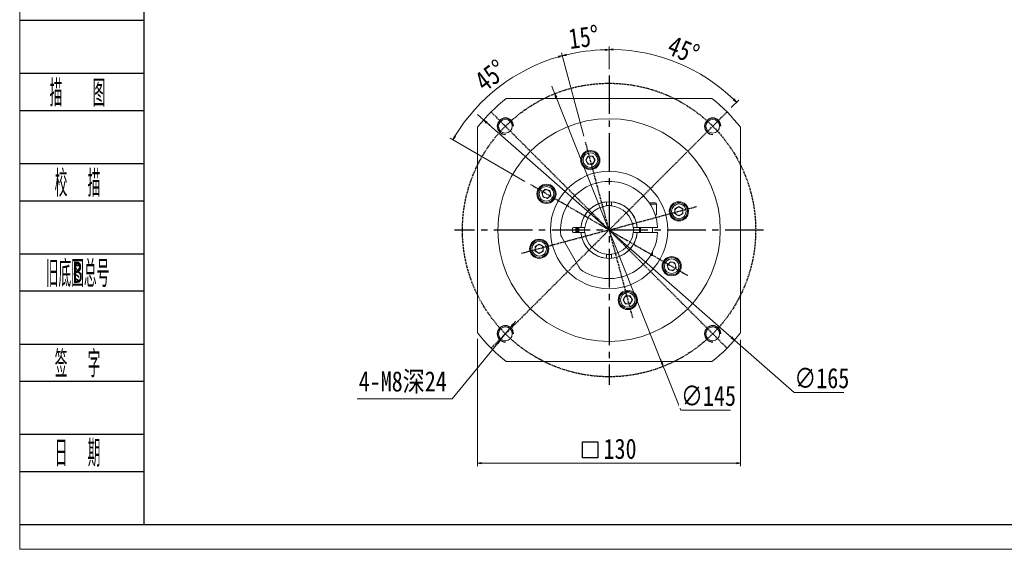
# Model space of a CAD drawing. Header units: millimetres. Extents: x -31 to 1014, y -27 to 702.
# Tile 1 of 5: x -26 to 461, y -27 to 235. Entities that reach past the tile are written whole.
import ezdxf
from ezdxf.enums import TextEntityAlignment as Align

# ---------------------------------------------------------------- set-up
doc = ezdxf.new("R2010")
doc.units = ezdxf.units.MM
doc.linetypes.add('CENTER2', pattern=[28.575, 19.05, -3.175, 3.175, -3.175])
doc.linetypes.add('DASHED', pattern=[0.75, 0.5, -0.25])
for name, color, linetype in [('2细线层', 4, 'Continuous'), ('3中心线层', 1, 'CENTER2'), ('6文字层', 3, 'Continuous')]:
    doc.layers.add(name, color=color, linetype=linetype)
doc.layers.add('图框_外框线', color=7, linetype='Continuous', lineweight=18)
doc.layers.add('尺寸线层', color=3, linetype='Continuous', lineweight=18)
doc.styles.add('PC_TEXTSTYLE', font='ISOCP.SHX', dxfattribs={"width": 0.707, "bigfont": 'GBCBIG.SHX'})
doc.styles.get("Standard").update_dxf_attribs({"font": 'SimSun.ttf'})
doc.styles.add('宋体', font='SimSun.ttf', dxfattribs={"width": 0.8})
doc.dimstyles.new('A水平标注$0', dxfattribs={"dimtxt": 3.5, "dimasz": 2, "dimexe": 1.5, "dimexo": 3, "dimgap": 1.1, "dimtad": 1, "dimtoh": 1, "dimdec": 4, "dimdsep": 46, "dimtxsty": '宋体', "dimblk": 'OPEN', "dimcen": 3, "dimclrd": 3, "dimclre": 3, "dimclrt": 6, "dimadec": 0, "dimazin": 0, "dimtm": 1e-09, "dimtfac": 1, "dimtdec": 4, "dimtix": 1, "dimtmove": 0, "dimatfit": 3, "dimldrblk": 'OPEN', "dimfxl": 0, "dimlwd": 13, "dimlwe": 13, "dimarcsym": 0})

# ---------------------------------------------------------------- blocks, each defined once
blk = doc.blocks.new('_Open')
at = {"color": 0, "linetype": 'ByBlock', "lineweight": -2}
for p, q in [((-1, 0.17), (0, 0)), ((-1, -0.17), (0, 0)), ((0, 0), (-1, 0))]:
    blk.add_line(p, q, dxfattribs=at)
blk = doc.blocks.new('*D31')
at = {"layer": 'Defpoints', "color": 0, "transparency": 16777216}
for p in [(216.61, 82.85), (211.55, 76.66)]:
    blk.add_point(p, dxfattribs=at)
at = {"layer": '尺寸线层', "color": 3, "lineweight": 13, "transparency": 16777216}
for p, q in [((216.61, 82.85), (211.55, 76.66)), ((217.87, 84.4), (219.14, 85.95)), ((187.79, 47.58), (210.28, 75.11)), ((140.83, 47.58), (187.79, 47.58))]:
    blk.add_line(p, q, dxfattribs=at)
at = {"layer": '尺寸线层', "color": 3, "lineweight": 13, "transparency": 16777216, "xscale": 2, "yscale": 2, "zscale": 2}
for p, rotation in [((216.61, 82.85), 230.7521494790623), ((211.55, 76.66), 50.75214947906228)]:
    blk.add_blockref('_Open', p, dxfattribs=dict(at, rotation=rotation))
at = {"layer": '尺寸线层', "color": 6, "transparency": 16777216, "insert": (163.31, 55.76), "char_height": 10, "attachment_point": 5, "style": '宋体', "bg_fill": 3, "box_fill_scale": 1.1, "bg_fill_color": 256, "bg_fill_true_color": 13158600, "bg_fill_transparency": 0}
blk.add_mtext('4-M8深24', dxfattribs=at)
blk = doc.blocks.new('*D32')
at = {"layer": 'Defpoints', "color": 0, "transparency": 16777216}
for p in [(200.34, 80.21), (330.34, 79.75), (200.34, 15.9)]:
    blk.add_point(p, dxfattribs=at)
at = {"layer": '尺寸线层', "color": 3, "lineweight": 13, "transparency": 16777216}
for p, q in [((200.34, 77.21), (200.34, 14.4)), ((330.34, 76.75), (330.34, 14.4)), ((328.34, 15.9), (202.34, 15.9))]:
    blk.add_line(p, q, dxfattribs=at)
at = {"layer": '尺寸线层', "color": 3, "lineweight": 13, "transparency": 16777216, "xscale": 2, "yscale": 2, "zscale": 2, "rotation": 180}
blk.add_blockref('_Open', (200.34, 15.9), dxfattribs=at)
at = {"layer": '尺寸线层', "color": 3, "lineweight": 13, "transparency": 16777216, "xscale": 2, "yscale": 2, "zscale": 2}
blk.add_blockref('_Open', (330.34, 15.9), dxfattribs=at)
at = {"layer": '尺寸线层', "color": 6, "transparency": 16777216, "insert": (270.78, 22.9), "char_height": 10, "attachment_point": 5, "style": '宋体', "bg_fill": 3, "box_fill_scale": 1.1, "bg_fill_color": 256, "bg_fill_true_color": 13158600, "bg_fill_transparency": 0}
blk.add_mtext('130', dxfattribs=at)
blk = doc.blocks.new('*D33')
at = {"layer": 'Defpoints', "color": 0, "transparency": 16777216}
for p in [(238.5, 198.37), (292.18, 63.67)]:
    blk.add_point(p, dxfattribs=at)
at = {"layer": '尺寸线层', "color": 3, "lineweight": 13, "transparency": 16777216}
for p, q in [((237.76, 200.23), (237.02, 202.08)), ((238.5, 198.37), (237.76, 200.23)), ((238.5, 198.37), (292.18, 63.67)), ((239.24, 196.51), (239.98, 194.65)), ((291.44, 65.53), (290.7, 67.39)), ((292.18, 63.67), (292.92, 61.81)), ((300.79, 42.08), (292.92, 61.81)), ((325.4, 42.08), (300.79, 42.08))]:
    blk.add_line(p, q, dxfattribs=at)
at = {"layer": '尺寸线层', "color": 3, "lineweight": 13, "transparency": 16777216, "xscale": 2, "yscale": 2, "zscale": 2}
for p, rotation in [((238.5, 198.37), 111.7297012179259), ((292.18, 63.67), 291.7297012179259)]:
    blk.add_blockref('_Open', p, dxfattribs=dict(at, rotation=rotation))
at = {"layer": '尺寸线层', "color": 6, "transparency": 16777216, "insert": (314.5, 49.08), "char_height": 10, "attachment_point": 5, "style": '宋体', "bg_fill": 3, "box_fill_scale": 1.1, "bg_fill_color": 256, "bg_fill_true_color": 13158600, "bg_fill_transparency": 0}
blk.add_mtext('∅145', dxfattribs=at)
blk = doc.blocks.new('*D34')
at = {"layer": 'Defpoints', "color": 0, "transparency": 16777216}
for p in [(265.34, 207.42), (309.95, 208.28), (323.68, 189.36), (265.34, 131.02), (265.34, 54.62)]:
    blk.add_point(p, dxfattribs=at)
at = {"layer": '尺寸线层', "color": 3, "lineweight": 13, "transparency": 16777216}
for p, q in [((265.34, 210.42), (265.34, 221.73)), ((325.8, 191.48), (329.49, 195.16))]:
    blk.add_line(p, q, dxfattribs=at)
blk.add_arc((265.34, 131.02), 89.21, 46.2845, 88.7155, dxfattribs=at)
at = {"layer": '尺寸线层', "color": 3, "lineweight": 13, "transparency": 16777216, "xscale": 2, "yscale": 2, "zscale": 2}
for p, rotation in [((265.34, 220.23), 179.3577632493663), ((328.43, 194.1), 315.6422367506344)]:
    blk.add_blockref('_Open', p, dxfattribs=dict(at, rotation=rotation))
at = {"layer": '尺寸线层', "color": 6, "transparency": 16777216, "insert": (302.16, 219.91), "char_height": 10, "attachment_point": 5, "rotation": 337.5, "style": '宋体', "bg_fill": 3, "box_fill_scale": 1.1, "bg_fill_color": 256, "bg_fill_true_color": 13158600, "bg_fill_transparency": 0}
blk.add_mtext('45°', dxfattribs=at)
blk = doc.blocks.new('*D35')
at = {"layer": 'Defpoints', "color": 0, "transparency": 16777216}
for p in [(265.34, 207.42), (253.7, 174.49), (265.34, 131.02), (265.34, 54.62)]:
    blk.add_point(p, dxfattribs=at)
at = {"layer": '尺寸线层', "color": 3, "lineweight": 13, "transparency": 16777216}
for p, q in [((265.34, 210.42), (265.34, 221.59)), ((252.92, 177.38), (241.9, 218.5))]:
    blk.add_line(p, q, dxfattribs=at)
blk.add_arc((265.34, 131.02), 89.07, 91.2866, 103.7134, dxfattribs=at)
at = {"layer": '尺寸线层', "color": 3, "lineweight": 13, "transparency": 16777216, "xscale": 2, "yscale": 2, "zscale": 2}
for p, rotation in [((265.34, 220.09), 0.6432990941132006), ((242.29, 217.05), 194.3567009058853)]:
    blk.add_blockref('_Open', p, dxfattribs=dict(at, rotation=rotation))
at = {"layer": '尺寸线层', "color": 6, "transparency": 16777216, "insert": (252.8, 226.27), "char_height": 10, "attachment_point": 5, "rotation": 7.5, "style": '宋体', "bg_fill": 3, "box_fill_scale": 1.1, "bg_fill_color": 256, "bg_fill_true_color": 13158600, "bg_fill_transparency": 0}
blk.add_mtext('15°', dxfattribs=at)
at = {"layer": 'Defpoints', "color": 0, "transparency": 16777216}
blk.add_point((257.58, 219.75), dxfattribs=at)
blk = doc.blocks.new('*D36')
at = {"layer": 'Defpoints', "color": 0, "transparency": 16777216}
for p in [(220.75, 208.26), (253.7, 174.49), (226.37, 153.52), (265.34, 131.02), (265.34, 131.02)]:
    blk.add_point(p, dxfattribs=at)
at = {"layer": '尺寸线层', "color": 3, "lineweight": 13, "transparency": 16777216}
for p, q in [((252.92, 177.38), (241.87, 218.61)), ((223.77, 155.02), (186.81, 176.36))]:
    blk.add_line(p, q, dxfattribs=at)
blk.add_arc((265.34, 131.02), 89.18, 106.2849, 148.7151, dxfattribs=at)
at = {"layer": '尺寸线层', "color": 3, "lineweight": 13, "transparency": 16777216, "xscale": 2, "yscale": 2, "zscale": 2}
for p, rotation in [((242.26, 217.17), 15.64245832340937), ((188.11, 175.61), 239.3575416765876)]:
    blk.add_blockref('_Open', p, dxfattribs=dict(at, rotation=rotation))
at = {"layer": '尺寸线层', "color": 6, "transparency": 16777216, "insert": (206.79, 207.33), "char_height": 10, "attachment_point": 5, "rotation": 37.5, "style": '宋体', "bg_fill": 3, "box_fill_scale": 1.1, "bg_fill_color": 256, "bg_fill_true_color": 13158600, "bg_fill_transparency": 0}
blk.add_mtext('45°', dxfattribs=at)
blk = doc.blocks.new('*D37')
at = {"layer": 'Defpoints', "color": 0, "transparency": 16777216}
for p in [(203.31, 185.41), (327.37, 76.63)]:
    blk.add_point(p, dxfattribs=at)
at = {"layer": '尺寸线层', "color": 3, "lineweight": 13, "transparency": 16777216}
for p, q in [((201.81, 186.73), (200.3, 188.05)), ((203.31, 185.41), (201.81, 186.73)), ((203.31, 185.41), (327.37, 76.63)), ((204.82, 184.09), (206.32, 182.77)), ((325.87, 77.95), (324.36, 79.27)), ((327.37, 76.63), (328.88, 75.31)), ((356.82, 50.8), (328.88, 75.31)), ((381.44, 50.8), (356.82, 50.8))]:
    blk.add_line(p, q, dxfattribs=at)
at = {"layer": '尺寸线层', "color": 3, "lineweight": 13, "transparency": 16777216, "xscale": 2, "yscale": 2, "zscale": 2}
for p, rotation in [((203.31, 185.41), 138.7539197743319), ((327.37, 76.63), 318.753919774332)]:
    blk.add_blockref('_Open', p, dxfattribs=dict(at, rotation=rotation))
at = {"layer": '尺寸线层', "color": 6, "transparency": 16777216, "insert": (370.53, 57.8), "char_height": 10, "attachment_point": 5, "style": '宋体', "bg_fill": 3, "box_fill_scale": 1.1, "bg_fill_color": 256, "bg_fill_true_color": 13158600, "bg_fill_transparency": 0}
blk.add_mtext('∅165', dxfattribs=at)

msp = doc.modelspace()

# ---------------------------------------------------------------- linework, layer by layer
at = {"color": 7, "linetype": 'Continuous', "lineweight": 15}
for p, q in [((316.14804, 196.01994), (214.53603, 196.01994)), ((200.34203, 181.82594), (200.34203, 80.21393)), ((330.34203, 80.21393), (330.34203, 181.82594)), ((254.93455, 167.55178), (253.77985, 165.55178)), ((253.77985, 165.55178), (254.93455, 163.55178)), ((257.24395, 167.55178), (254.93455, 167.55178)), ((258.39865, 165.55178), (257.24395, 167.55178)), ((257.24395, 163.55178), (258.39865, 165.55178)), ((254.93455, 163.55178), (257.24395, 163.55178)), ((233.78391, 151.12565), (232.15092, 149.49265)), ((236.01462, 150.52793), (233.78391, 151.12565)), ((232.15092, 149.49265), (232.74863, 147.26194)), ((232.74863, 147.26194), (234.97934, 146.66422)), ((234.97934, 146.66422), (236.61234, 148.29722)), ((236.61234, 148.29722), (236.01462, 150.52793)), ((264.09203, 144.96402), (264.09203, 144.46194)), ((264.09203, 143.53502), (264.09203, 144.46194)), ((264.09203, 143.53502), (264.09203, 142.95465)), ((266.59203, 144.96402), (266.59203, 144.46194)), ((266.59203, 144.46194), (266.59203, 143.53502)), ((266.59203, 143.53502), (266.59203, 142.95465)), ((288.09203, 144.51994), (285.18517, 144.51994)), ((285.6752, 143.76994), (288.84203, 143.76994)), ((288.84203, 143.76994), (288.84203, 138.51994)), ((299.87388, 142.58212), (297.87388, 141.42742)), ((297.87388, 141.42742), (297.87388, 139.11802)), ((301.87388, 141.42742), (299.87388, 142.58212)), ((301.87388, 139.11802), (301.87388, 141.42742)), ((288.14006, 138.51994), (288.84203, 138.51994)), ((297.87388, 139.11802), (299.87388, 137.96331)), ((299.87388, 137.96331), (301.87388, 139.11802)), ((247.34203, 130.16994), (247.34203, 131.86994)), ((247.74203, 132.26994), (250.89601, 132.26994)), ((251.90003, 132.26994), (252.82695, 132.26994)), ((277.85711, 132.26994), (278.78404, 132.26994)), ((279.78805, 132.26994), (288.80877, 132.26994)), ((280.53232, 132.36813), (280.59203, 131.01994)), ((280.84203, 132.26994), (280.84203, 129.76994)), ((286.84203, 132.26994), (286.84203, 129.76994)), ((250.42015, 112.86539), (242.1588, 127.17448)), ((250.89601, 129.76994), (247.74203, 129.76994)), ((252.82695, 129.76994), (251.90003, 129.76994)), ((278.78404, 129.76994), (277.85711, 129.76994)), ((288.80877, 129.76994), (279.78805, 129.76994)), ((280.59203, 131.01994), (280.53323, 129.68199)), ((230.81019, 124.07656), (228.81019, 122.92185)), ((228.81019, 122.92185), (228.81019, 120.61245)), ((232.81019, 122.92185), (230.81019, 124.07656)), ((232.81019, 120.61245), (232.81019, 122.92185)), ((228.81019, 120.61245), (230.81019, 119.45775)), ((230.81019, 119.45775), (232.81019, 120.61245)), ((264.09203, 119.08522), (264.09203, 118.50485)), ((264.09203, 117.57793), (264.09203, 118.50485)), ((264.09203, 117.57793), (264.09203, 117.07585)), ((266.59203, 119.08522), (266.59203, 118.50485)), ((266.59203, 118.50485), (266.59203, 117.57793)), ((266.59203, 117.57793), (266.59203, 117.07585)), ((285.82984, 118.51994), (286.59203, 118.51994)), ((286.84203, 118.76994), (285.98029, 118.76994)), ((286.84203, 120.35457), (286.84203, 118.76994)), ((295.70473, 115.37565), (294.07173, 113.74265)), ((294.07173, 113.74265), (294.66945, 111.51194)), ((297.93544, 114.77793), (295.70473, 115.37565)), ((296.90016, 110.91422), (298.53315, 112.54722)), ((298.53315, 112.54722), (297.93544, 114.77793)), ((294.66945, 111.51194), (296.90016, 110.91422)), ((273.44011, 98.48809), (272.28541, 96.48809)), ((275.74952, 98.48809), (273.44011, 98.48809)), ((276.90422, 96.48809), (275.74952, 98.48809)), ((272.28541, 96.48809), (273.44011, 94.48809)), ((273.44011, 94.48809), (275.74952, 94.48809)), ((275.74952, 94.48809), (276.90422, 96.48809)), ((214.53603, 66.01994), (316.14804, 66.01994))]:
    msp.add_line(p, q, dxfattribs=at)
for points in [[(248.98974, 132.26994), (248.94549, 131.35639), (248.98974, 129.76994)], [(249.39094, 129.76994), (249.34394, 130.77279), (249.39094, 132.26994)], [(249.64172, 132.26994), (249.59203, 131.01994), (249.64172, 129.76994)]]:
    msp.add_lwpolyline(points, dxfattribs=at)
at = {"color": 1, "linetype": 'DASHED'}
msp.add_circle((265.34203, 131.01994), 72.5, dxfattribs=at)
at = {"color": 7, "linetype": 'Continuous', "lineweight": 15}
for centre, radius in [((265.34203, 131.01994), 55), ((214.07679, 182.28518), 3.4), ((316.60728, 182.28518), 3.4), ((256.08925, 165.55178), 4.75), ((256.08925, 165.55178), 4.25), ((256.08925, 165.55178), 3.625), ((265.34203, 131.01994), 29), ((234.38163, 148.89494), 4.75), ((234.38163, 148.89494), 4.25), ((234.38163, 148.89494), 3.625), ((299.87388, 140.27272), 4.75), ((299.87388, 140.27272), 4.25), ((299.87388, 140.27272), 3.625), ((230.81019, 121.76715), 4.75), ((230.81019, 121.76715), 4.25), ((230.81019, 121.76715), 3.625), ((296.30244, 113.14494), 4.75), ((296.30244, 113.14494), 4.25), ((296.30244, 113.14494), 3.625), ((274.59481, 96.48809), 4.75), ((274.59481, 96.48809), 4.25), ((274.59481, 96.48809), 3.625), ((214.07679, 79.75469), 3.4), ((316.60728, 79.75469), 3.4)]:
    msp.add_circle(centre, radius, dxfattribs=at)
for centre, radius, start, end in [((265.34203, 131.01994), 82.5, 128.0122795, 141.9877205), ((265.34203, 131.01994), 82.5, 38.0122795, 51.9877205), ((256.08925, 165.55178), 2, 150, 210), ((256.08925, 165.55178), 2, 90, 150), ((256.08925, 165.55178), 2, 30, 90), ((256.08925, 165.55178), 2, 330, 30), ((256.08925, 165.55178), 2, 210, 270), ((256.08925, 165.55178), 2, 270, 330), ((265.34203, 131.01994), 24, 2.985506, 186.4435357), ((234.38163, 148.89494), 2, 135, 195), ((234.38163, 148.89494), 2, 195, 255), ((234.38163, 148.89494), 2, 75, 135), ((234.38163, 148.89494), 2, 255, 315), ((234.38163, 148.89494), 2, 15, 75), ((234.38163, 148.89494), 2, 315, 15), ((265.34203, 131.01994), 14, 5.1225161, 174.8774839), ((265.34203, 131.01994), 14, 95.1225161, 174.8774839), ((265.34203, 131.01994), 12, 95.9791568, 174.0208432), ((265.34203, 131.01994), 12.1, 84.0704356, 95.9295644), ((265.34203, 131.01994), 14, 5.1225161, 84.8774839), ((265.34203, 131.01994), 12, 5.9791568, 84.0208432), ((288.09203, 143.76994), 0.75, 0, 90), ((299.87388, 140.27272), 2, 120, 180), ((299.87388, 140.27272), 2, 60, 120), ((299.87388, 140.27272), 2, 0, 60), ((299.87388, 140.27272), 2, 180, 240), ((299.87388, 140.27272), 2, 240, 300), ((299.87388, 140.27272), 2, 300, 360), ((247.74203, 131.86994), 0.4, 90, 180), ((265.34203, 131.01994), 15.25, 174.9605938, 184.7016502), ((265.34203, 131.01994), 15, 175.2198082, 184.7801918), ((265.34203, 131.01994), 12.1, 174.0704356, 185.9295644), ((265.34203, 131.01994), 12.1, 354.0704356, 5.9295644), ((265.34203, 131.01994), 15, 355.2198082, 4.7801918), ((247.74203, 130.16994), 0.4, 180, 270), ((265.34203, 131.01994), 24, 233.5564643, 357.014494), ((265.34203, 131.01994), 14, 185.1225161, 354.8774839), ((265.34203, 131.01994), 14, 185.1225161, 264.8774839), ((265.34203, 131.01994), 12, 185.9791568, 264.0208432), ((265.34203, 131.01994), 12, 275.9791568, 354.0208432), ((265.34203, 131.01994), 14, 275.1225161, 354.8774839), ((230.81019, 121.76715), 2, 120, 180), ((230.81019, 121.76715), 2, 180, 240), ((230.81019, 121.76715), 2, 60, 120), ((230.81019, 121.76715), 2, 360, 60), ((230.81019, 121.76715), 2, 300, 0), ((230.81019, 121.76715), 2, 240, 300), ((265.34203, 131.01994), 12.1, 264.0704356, 275.9295644), ((296.30244, 113.14494), 2, 135, 195), ((296.30244, 113.14494), 2, 195, 255), ((296.30244, 113.14494), 2, 75, 135), ((296.30244, 113.14494), 2, 15, 75), ((296.30244, 113.14494), 2, 315, 15), ((296.30244, 113.14494), 2, 255, 315), ((274.59481, 96.48809), 2, 150, 210), ((274.59481, 96.48809), 2, 90, 150), ((274.59481, 96.48809), 2, 30, 90), ((274.59481, 96.48809), 2, 330, 30), ((274.59481, 96.48809), 2, 210, 270), ((274.59481, 96.48809), 2, 270, 330), ((265.34203, 131.01994), 82.5, 218.0122795, 231.9877205), ((265.34203, 131.01994), 82.5, 308.0122795, 321.9877205)]:
    msp.add_arc(centre, radius, start, end, dxfattribs=at)
at = {"color": 4}
for centre, start in [((214.07679, 182.28518), 0), ((316.60728, 182.28518), 0), ((214.07679, 79.75469), 0), ((316.60728, 79.75469), 360)]:
    msp.add_arc(centre, 4, start, 270, dxfattribs=at)
at = {"color": 7, "linetype": 'Continuous', "lineweight": 15}
for points in [[(250.89601, 132.26994), (251.39795, 132.26994)], [(279.28612, 132.26994), (279.78805, 132.26994)], [(288.80877, 132.26994), (289.30946, 132.26994)], [(241.49364, 128.32656), (242.1588, 127.17448)], [(251.39795, 129.76994), (250.89601, 129.76994)], [(279.78805, 129.76994), (279.28612, 129.76994)], [(289.30946, 129.76994), (288.80877, 129.76994)], [(286.84203, 118.76994), (286.59203, 118.51994)], [(250.42015, 112.86539), (251.08531, 111.71331)]]:
    msp.add_open_spline(points, degree=1, dxfattribs=at)
for points, knots in [([(251.39795, 132.26994), (251.52369, 132.26994), (251.69104, 132.26994), (251.85841, 132.26994), (251.90003, 132.26994)], [0, 0, 0, 0, 0.3772339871, 0.5020797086, 0.5020797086, 0.5020797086, 0.5020797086]), ([(253.40732, 132.26994), (253.31293, 132.26994), (253.11945, 132.26994), (252.92602, 132.26994), (252.82695, 132.26994)], [0, 0, 0, 0, 0.2831265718, 0.5803622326, 0.5803622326, 0.5803622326, 0.5803622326]), ([(277.85711, 132.26994), (277.75805, 132.26994), (277.56462, 132.26994), (277.37114, 132.26994), (277.27675, 132.26994)], [0, 0, 0, 0, 0.2972356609, 0.5803622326, 0.5803622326, 0.5803622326, 0.5803622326]), ([(278.78404, 132.26994), (278.82566, 132.26994), (278.99303, 132.26994), (279.16038, 132.26994), (279.28612, 132.26994)], [0, 0, 0, 0, 0.1248457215, 0.5020797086, 0.5020797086, 0.5020797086, 0.5020797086]), ([(251.90003, 129.76994), (251.85841, 129.76994), (251.69104, 129.76994), (251.52369, 129.76994), (251.39795, 129.76994)], [0, 0, 0, 0, 0.1248457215, 0.5020797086, 0.5020797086, 0.5020797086, 0.5020797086]), ([(252.82695, 129.76994), (252.92602, 129.76994), (253.11945, 129.76994), (253.31293, 129.76994), (253.40732, 129.76994)], [0, 0, 0, 0, 0.2972356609, 0.5803622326, 0.5803622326, 0.5803622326, 0.5803622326]), ([(277.27675, 129.76994), (277.37114, 129.76994), (277.56462, 129.76994), (277.75805, 129.76994), (277.85711, 129.76994)], [0, 0, 0, 0, 0.2831265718, 0.5803622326, 0.5803622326, 0.5803622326, 0.5803622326]), ([(279.28612, 129.76994), (279.16038, 129.76994), (278.99303, 129.76994), (278.82566, 129.76994), (278.78404, 129.76994)], [0, 0, 0, 0, 0.3772339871, 0.5020797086, 0.5020797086, 0.5020797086, 0.5020797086])]:
    msp.add_open_spline(points, degree=3, knots=knots, dxfattribs=at)
at = {"layer": '2细线层'}
for p, q in [((-26.11061, 234.63824), (35.26451, 234.63824)), ((-26.11061, 208.42256), (35.26451, 208.42256)), ((-26.11061, 190.07158), (35.26451, 190.07158)), ((-26.11061, 163.85589), (35.26451, 163.85589)), ((-26.11061, 145.50491), (35.26451, 145.50491)), ((-26.11061, 119.28923), (35.26451, 119.28923)), ((-26.11061, 100.93825), (35.26451, 100.93825)), ((-26.11061, 74.72256), (35.26451, 74.72256)), ((-26.11061, 56.37158), (35.26451, 56.37158)), ((-26.11061, 30.1559), (35.26451, 30.1559)), ((-26.11061, 11.80492), (35.26451, 11.80492)), ((-26.11061, -14.41077), (35.26451, -14.41077))]:
    msp.add_line(p, q, dxfattribs=at)
at = {"layer": '3中心线层'}
for p, q in [((265.34203, 207.41994), (265.34203, 54.61994)), ((341.74203, 131.01994), (188.94203, 131.01994))]:
    msp.add_line(p, q, dxfattribs=at)
at = {"layer": '图框_外框线', "color": 3}
msp.add_lwpolyline([(-26.05192, -26.67406), (1004.06417, -26.67406), (1004.06417, 701.76517), (-26.05192, 701.76517)], close=True, dxfattribs=at)
at = {"layer": '图框_外框线', "color": 3, "lineweight": 25}
msp.add_lwpolyline([(35.26451, -14.41077), (991.80088, -14.41077), (991.80088, 689.50189), (35.26451, 689.50189)], close=True, dxfattribs=at)

# ---------------------------------------------------------------- texts
at = {"layer": '6文字层', "color": 3, "style": 'PC_TEXTSTYLE'}
for s, width, p in [('描   图', 0.6667, (2.49491, 199.24707)), ('校  描', 0.667, (2.49491, 154.6804)), ('旧底图总号', 0.667, (2.49491, 110.11374)), ('签  字', 0.667, (2.49491, 65.54707)), ('日  期', 0.667, (2.51125, 21.24205))]:
    msp.add_text(s, height=13.107843, dxfattribs=dict(at, width=width)).set_placement(p, align=Align.MIDDLE)
at = {"layer": '6文字层', "width": 0.707}
msp.add_text('B', height=10.48627, dxfattribs=at).set_placement((2.49491, 110.11374), align=Align.MIDDLE)

# ---------------------------------------------------------------- next in the draw order: dimensions: what is measured, and where the dimension line sits
at = {"layer": '尺寸线层'}
dim = msp.add_diameter_dim_2p(p1=(216.6075, 82.85236), p2=(211.54609, 76.65703), text='4-M8深24', dimstyle='A水平标注$0', override={"dimtxt": 10, "dimgap": 2, "dimblk": 'Open', "dimtfill": 1, "dimtfillclr": 256}, dxfattribs=at)
dim.commit()
dim.dimension.update_dxf_attribs({"geometry": '*D31', "text_midpoint": (163.31372, 47.58391), "dimtype": 163})

# ---------------------------------------------------------------- next in the draw order: dimensions: what is measured, and where the dimension line sits
dim = msp.add_linear_dim(base=(200.34203, 15.89591), p1=(330.34203, 79.75469), p2=(200.34203, 80.21393), angle=180, dimstyle='A水平标注$0', override={"dimtxt": 10, "dimgap": 2}, dxfattribs=at)
dim.commit()
dim.dimension.update_dxf_attribs({"geometry": '*D32', "text_midpoint": (270.78344, 15.89591), "dimtype": 160})

# ---------------------------------------------------------------- next in the draw order: linework, layer by layer
msp.add_lwpolyline([(252.19898, 26.39213), (259.75091, 26.39213), (259.75091, 18.51935), (252.19898, 18.51935)], close=True)

# ---------------------------------------------------------------- next in the draw order: dimensions: what is measured, and where the dimension line sits
dim = msp.add_diameter_dim_2p(p1=(238.50048, 198.36814), p2=(292.18359, 63.67173), dimstyle='A水平标注$0', override={"dimtxt": 10, "dimgap": 2, "dimblk": 'Open', "dimtfill": 1, "dimtfillclr": 256}, dxfattribs=at)
dim.commit()
dim.dimension.update_dxf_attribs({"geometry": '*D33', "text_midpoint": (314.49712, 42.08334), "dimtype": 163})

# ---------------------------------------------------------------- next in the draw order: linework, layer by layer
at = {"color": 1, "linetype": 'DASHED'}
for q in [(207.00572, 189.35624), (323.67834, 189.35624), (253.69509, 174.48693), (226.37059, 153.52011), (308.80903, 142.66688), (207.00572, 72.68363), (221.87504, 119.37299), (323.67834, 72.68363), (304.31348, 108.51976), (276.98898, 87.55294)]:
    msp.add_line((265.34203, 131.01994), q, dxfattribs=at)

# ---------------------------------------------------------------- next in the draw order: dimensions: what is measured, and where the dimension line sits
at = {"layer": '尺寸线层'}
dim = msp.add_angular_dim_2l(base=(309.9494, 208.28216), line1=((265.34203, 207.41994), (265.34203, 54.61994)), line2=((265.34203, 131.01994), (323.67834, 189.35624)), dimstyle='A水平标注$0', override={"dimtxt": 10, "dimgap": 2, "dimblk": 'Open', "dimtfill": 1, "dimtfillclr": 256}, dxfattribs=at)
dim.commit()
dim.dimension.update_dxf_attribs({"geometry": '*D34', "text_midpoint": (302.16182, 219.91076)})

# ---------------------------------------------------------------- next in the draw order: dimensions: what is measured, and where the dimension line sits
dim = msp.add_angular_dim_2l(base=(257.5793, 219.74842), line1=((265.34203, 131.01994), (253.69509, 174.48693)), line2=((265.34203, 207.41994), (265.34203, 54.61994)), dimstyle='A水平标注$0', override={"dimtxt": 10, "dimgap": 2, "dimblk": 'Open', "dimtfill": 1, "dimtfillclr": 256}, dxfattribs=at)
dim.commit()
dim.dimension.update_dxf_attribs({"geometry": '*D35', "text_midpoint": (252.80272, 226.26547)})

# ---------------------------------------------------------------- next in the draw order: dimensions: what is measured, and where the dimension line sits
dim = msp.add_angular_dim_2l(base=(220.75005, 208.25551), line1=((265.34203, 131.01994), (226.37059, 153.52011)), line2=((265.34203, 131.01994), (253.69509, 174.48693)), dimstyle='A水平标注$0', override={"dimtxt": 10, "dimgap": 2, "dimblk": 'Open', "dimtfill": 1, "dimtfillclr": 256}, dxfattribs=at)
dim.commit()
dim.dimension.update_dxf_attribs({"geometry": '*D36', "text_midpoint": (206.78895, 207.3278)})

# ---------------------------------------------------------------- next in the draw order: dimensions: what is measured, and where the dimension line sits
dim = msp.add_diameter_dim_2p(p1=(203.31153, 185.41172), p2=(327.37254, 76.62815), dimstyle='A水平标注$0', override={"dimtxt": 10, "dimgap": 2, "dimblk": 'Open', "dimtfill": 1, "dimtfillclr": 256}, dxfattribs=at)
dim.commit()
dim.dimension.update_dxf_attribs({"geometry": '*D37', "text_midpoint": (370.53359, 50.80339), "dimtype": 163})

doc.saveas('drawing.dxf')
